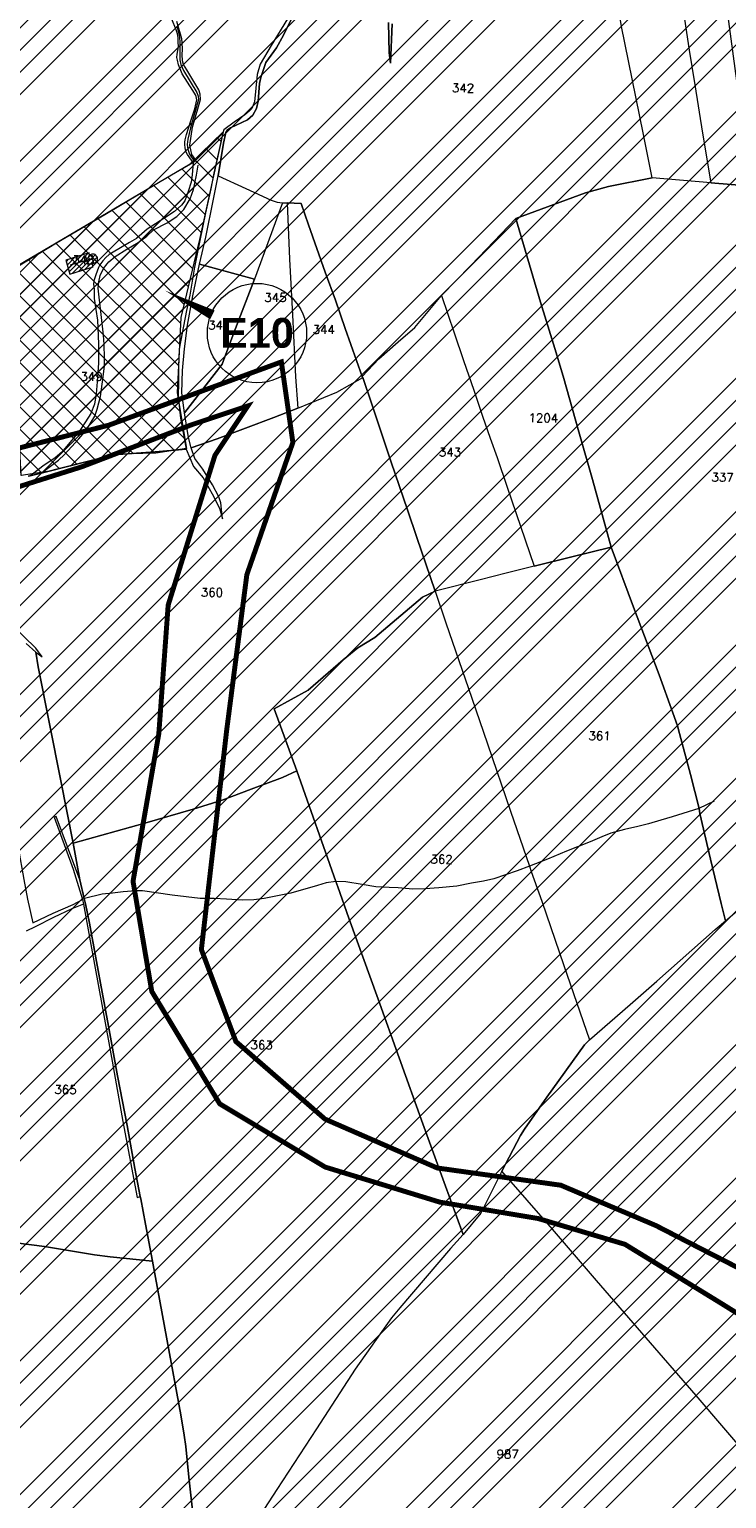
# Model space of a CAD drawing. Header units: metres. Extents: x 578835 to 593571, y 248557 to 255108.
# Tile 27 of 251: x 580982 to 581264, y 251329 to 251923. Entities that reach past the tile are written whole.
import ezdxf

# ---------------------------------------------------------------- set-up
doc = ezdxf.new("R2010")
doc.units = ezdxf.units.M
doc.linetypes.add('SOLID_LINE', pattern=[0])
for name, color, linetype, lineweight in [('Cad-BATIMENT_BATI_PRIVE12', 7, 'SOLID_LINE', 0), ('Cad-BATIMENT_BATI_PRIVE12_HACH', 7, 'SOLID_LINE', 0), ('Cad-HYDROGRAPHI_COURS_D_EAU28', 5, 'SOLID_LINE', 0), ('Cad-PARCELLAIRE_PARCELLE1', 250, 'SOLID_LINE', 0), ('Cad-PARCELLAIRE_PARCELLE1_', 250, 'SOLID_LINE', 0), ('Cad-RESEAU_ROUT_AXE_DE_VOIE26', 255, 'SOLID_LINE', 0), ('Cad-RESEAU_ROUT_LIMITE_DE_VOIE_P23', 8, 'SOLID_LINE', 0), ('Cad-TOPONYMIE_DETAIL_PARCELLAIR181', 7, 'SOLID_LINE', 0), ('Cad-TOPONYMIE_NUMERO_DE_PARCELL182', 250, 'SOLID_LINE', 0), ('ER', 192, 'Continuous', 18), ('PPRIF - contour', 10, 'Continuous', 9)]:
    doc.layers.add(name, color=color, linetype=linetype, lineweight=lineweight)
doc.styles.get("Standard").update_dxf_attribs({"font": 'arialbd_0.ttf', "height": 50})
doc.styles.add('TEXTSTYLE_45_11', font='txt.shx', dxfattribs={"oblique": 50})

msp = doc.modelspace()

# ---------------------------------------------------------------- hatches: boundary and pattern name
at = {"layer": 'Cad-BATIMENT_BATI_PRIVE12_HACH', "ltscale": 0.4}
h = msp.add_hatch(dxfattribs=at)
h.set_pattern_fill('ANSI31', color=256, scale=0.4, style=0)
h.paths.add_polyline_path([(581009.28, 251830.16), (581009.24, 251830.61), (581009.04, 251831.04), (581008.4, 251831.76), (581007.98, 251831.95), (581007.65, 251831.93), (581006.99, 251831.98), (581006.51, 251831.72), (581006.12, 251831.46), (581005.88, 251832.45), (580996.56, 251829.56), (580998.17, 251823.89), (581007.49, 251826.89), (581007.2, 251828.32), (581007.54, 251828.24), (581007.87, 251828.27), (581008.19, 251828.4), (581008.8, 251828.9), (581009.11, 251829.26), (581009.24, 251829.71)])
at = {"layer": 'ER', "ltscale": 0.4}
h = msp.add_hatch(dxfattribs=at)
h.set_pattern_fill('ANSI37', color=256, scale=2, style=0)
h.paths.add_polyline_path([(580974.58, 251825.85), (581046.75, 251868.46), (581060.12, 251881.34), (581050.57, 251837.91), (581042.93, 251806.42), (581041.5, 251775.87), (581045.32, 251753.44), (581032.9, 251751.53), (581017.14, 251751.06), (580990.87, 251744.38), (580978.45, 251742.47), (580975.58, 251796.39), (580971.62, 251824.14)])
at = {"layer": 'PPRIF - contour', "lineweight": 15}
h = msp.add_hatch(dxfattribs=at)
h.set_pattern_fill('ANSI34', color=30, scale=2, style=0)
h.paths.add_polyline_path([(583168.56, 249236.59), (583178.02, 249273.37), (583184.15, 249314.36), (583186.86, 249348.54), (583183.82, 249412.65), (583188.31, 249497.75), (583209.56, 249638.59), (583209.57, 249654.16), (583202.87, 249764.69), (583181.22, 249772.54), (583212.18, 249841.81), (583235.33, 249974.64), (583193.51, 249985.09), (583186.04, 250045.54), (583188.28, 250067.18), (583195.8, 250078.07), (583245.78, 250078.37), (583251.01, 250132.85), (583194.25, 250138.82), (583209.94, 250168.32), (583209.19, 250188.47), (583208.21, 250203.8), (583217.43, 250267.61), (583213.64, 250277.41), (583256.98, 250284.74), (583262.34, 250350.34), (583266.18, 250436.39), (583274.5, 250436.7), (583214.43, 250499.33), (583184.56, 250537.39), (583218.91, 250547.09), (583241.07, 250552.07), (583269.68, 250547.09), (583271.18, 250569.48), (583274.91, 250580.67), (583286.48, 250597.77), (583293.66, 250716.62), (583278.73, 250731.44), (583193.67, 250750.25), (583156.78, 250759.28), (583135.71, 250831.5), (583141.39, 250856.49), (583145.69, 250864.01), (583161.1, 250891.6), (583169.34, 250905.21), (583172.57, 250920.26), (583171.49, 250936.38), (583169.31, 250950.6), (583181.85, 251003.26), (583206.95, 251084.03), (583216.62, 251114.12), (583232.39, 251161.77), (583245.29, 251209.41), (583234.54, 251210.94), (583234.1, 251288.09), (583244.66, 251288.39), (583237.9, 251328.73), (583229.54, 251356.01), (583200.13, 251357.42), (583190.46, 251371.39), (583189.74, 251379.63), (583190.1, 251406.14), (583244.22, 251415.82), (583256.04, 251419.04), (583270.74, 251430.86), (583295.47, 251440.89), (583325.21, 251451.64), (583340.94, 251464.43), (583366, 251457.91), (583398.59, 251444.88), (583422.15, 251436.37), (583417.63, 251462.92), (583418.14, 251495.99), (583409.11, 251546.1), (583400.09, 251585.18), (583359.99, 251579.17), (583344.95, 251609.23), (583333.92, 251624.76), (583325.9, 251633.28), (583319.39, 251648.31), (583296.33, 251649.31), (583292.32, 251666.85), (583282.01, 251764.42), (583240.65, 251790.03), (583212.78, 251805.76), (583221.32, 251831.82), (583251.44, 251830.48), (583273.02, 251828.23), (583262.67, 251903.93), (583199.69, 251895.44), (583192.95, 251945.32), (583256.33, 251954.31), (583243.74, 252050.47), (583214.52, 252068.27), (583208.68, 252073.66), (583201.93, 252137.92), (583178.11, 252135.22), (583183.95, 252176.12), (583226.69, 252181.65), (583216.8, 252253.1), (583210.96, 252307.92), (583193.36, 252422.33), (583178.97, 252519.84), (583167.73, 252607.66), (583178.52, 252614.4), (583188.29, 252625.39), (583184.93, 252642.05), (583192.13, 252639.75), (583210.89, 252641.9), (583205.05, 252676.95), (583200.1, 252708.47), (583205.05, 252708.02), (583194.96, 252797.38), (583191.02, 252799.28), (583173.51, 252800.6), (583168.08, 252797.59), (583165.67, 252793.82), (583165.69, 252787.69), (583073.05, 252815.41), (583065.66, 252814.13), (583065.94, 252812.7), (583046.85, 252808.33), (583047.04, 252816.04), (582997.15, 252812.42), (582995.86, 252782.45), (582980.16, 252787.72), (582949.89, 252804.92), (582947.27, 252800.69), (582935.19, 252777.61), (582924.38, 252768.8), (582917.32, 252760.63), (582910.91, 252748.5), (582903.76, 252736.42), (582880, 252724.86), (582817.58, 252706.15), (582782.59, 252696.37), (582747.69, 252696.56), (582653.19, 252726.32), (582583.51, 252736.7), (582547.53, 252745.89), (582391.95, 252693.83), (582342.71, 252696.56), (582258, 252701.11), (582228.89, 252730.03), (582194.3, 252754.65), (582137.15, 252749.12), (582028.37, 252701.22), (581997.03, 252701.83), (581923.09, 252643.99), (581895.44, 252653.82), (581782.97, 252699.88), (581749.17, 252724.45), (581694.48, 252730.59), (581626.87, 252779.73), (581623.69, 252832.13), (581568.99, 252867.14), (581549.94, 252902.76), (581520.9, 252875.84), (581488.95, 252861.1), (581415.1, 252871.66), (581333.97, 252861.22), (581285.87, 252845.9), (581226.26, 252859.41), (581213.27, 252848.96), (581176.79, 252829.19), (581135.62, 252832.26), (581093.83, 252851.3), (581026.18, 252865.71), (580894.22, 252859.98), (580764.18, 252821.75), (580666.25, 252837.89), (580606.97, 252807.31), (580553.37, 252825.96), (580518.38, 252831.19), (580426.24, 252844.58), (580314.78, 252864.48), (580232.54, 252861.61), (580193.34, 252877.86), (579737.68, 252731.06), (579339.29, 252594.91), (579467.34, 252529.95), (579492.26, 252526.53), (579537.88, 252506.87), (579628.29, 252501.98), (579673.34, 252488.27), (579756.55, 252421.24), (579801.62, 252412.32), (579849.52, 252376.66), (579890.09, 252373.24), (579954.11, 252362.98), (580003.08, 252331.22), (580020.69, 252319.86), (580037.79, 252307.65), (580048.55, 252295.44), (580067.12, 252269.55), (580095.49, 252178.46), (580127.66, 252086.63), (580157.22, 252011.67), (580209.32, 251928.46), (580208.41, 251858.24), (580196.24, 251818.11), (580206.29, 251790.3), (580227.07, 251716.54), (580274.53, 251673.98), (580324.82, 251599.61), (580345.2, 251567.99), (580352.27, 251548.44), (580380.56, 251474.57), (580498.13, 251465.11), (580632.34, 251425.65), (580688.87, 251403.81), (580903, 251328.66), (581057.22, 251304.45), (581128.89, 251277.45), (581306.24, 251176.53), (581363.6, 251156.15), (581418.4, 251079.72), (581465.72, 250967.17), (581546.02, 250830.88), (581604.72, 250760.44), (581621.29, 250710.76), (581635.31, 250677.64), (581677.37, 250643.25), (581761.5, 250538.8), (581878.03, 250481.58), (581978.36, 250416.05), (582083.64, 250336.15), (582132.06, 250252.96), (582193.12, 250147.32), (582211.34, 250118.18), (582217.79, 250080.35), (582244.22, 249930.09), (582252.92, 249788.8), (582279.87, 249720.73), (582264.14, 249693.23), (582229.1, 249576.98), (582243.69, 249504.21), (582236.53, 249458.37), (582233.12, 249417.21), (582207.89, 249404.14), (582210.7, 249314.66), (582282.52, 249136.36), (582365.79, 249069.63), (582329.51, 248868.66), (582370.33, 248802.93), (582389.99, 248830.88), (582435.35, 248829.37), (582475.81, 248930.64), (582488.18, 248933.83), (582505.04, 248934.94), (582536.56, 248931.03), (582545.58, 248873.46), (582547.73, 248837.81), (582559.27, 248733.3), (582660.26, 248731.96), (582707.75, 248722.61), (582711.09, 248844.25), (582713.77, 248853.61), (582730.11, 248933.31), (582770.57, 249048.63), (582781.22, 249070.77), (582782.86, 249074.05), (582786.69, 249073.51), (582794.34, 249066.4), (582795.98, 249060.39), (582802, 249037.44), (582837.54, 249029.24), (582847.92, 249019.4), (582859.41, 249022.68), (582870.89, 249021.59), (582882.91, 249029.79), (582897.68, 249024.87), (582894.41, 249004.61), (582898.78, 248991.5), (582903.16, 248984.94), (582914.71, 248986.01), (582980.86, 249040.12), (583036.72, 249107.47), (583089.79, 249152.85), (583096.96, 249144.66), (583169.29, 249123.72), (583150.9, 249178.85), (583158.77, 249200.15)])

# ---------------------------------------------------------------- linework, layer by layer
at = {"layer": 'Cad-BATIMENT_BATI_PRIVE12'}
msp.add_lwpolyline([(581009.28, 251830.16), (581009.24, 251830.61), (581009.04, 251831.04), (581008.4, 251831.76), (581007.98, 251831.95), (581007.65, 251831.93), (581006.99, 251831.98), (581006.51, 251831.72), (581006.12, 251831.46), (581005.88, 251832.45), (580996.56, 251829.56), (580998.17, 251823.89), (581007.49, 251826.89), (581007.2, 251828.32), (581007.54, 251828.24), (581007.87, 251828.27), (581008.19, 251828.4), (581008.8, 251828.9), (581009.11, 251829.26), (581009.24, 251829.71), (581009.28, 251830.16), (581009.28, 251830.16)], close=True, dxfattribs=at)
at = {"layer": 'Cad-HYDROGRAPHI_COURS_D_EAU28'}
for points in [[(581086.13, 251927.06), (581079.52, 251916.26), (581075.12, 251908.76), (581073.81, 251904.64), (581072.84, 251893.52), (581071.75, 251890.87), (581070.68, 251889.77), (581068.83, 251888.29), (581064.54, 251885.36), (581060.35, 251882.22), (581059.97, 251880.86), (581056.36, 251864.73), (581055.08, 251858.38), (581052.99, 251848.73), (581050.51, 251836.82), (581048.56, 251826.74), (581046.69, 251815.44), (581045.31, 251809.2), (581042.31, 251793.68), (581042.04, 251786.07), (581041.99, 251779.72), (581041.97, 251775.03), (581042.45, 251769.27), (581042.91, 251765.64), (581045.18, 251753.12), (581048.16, 251746.12), (581052, 251741.53), (581055.68, 251735.04), (581058.63, 251729.27), (581059.81, 251725.02), (581059.19, 251731.43), (581058.32, 251733.92), (581055.86, 251738.73), (581051.95, 251745.09), (581048.71, 251749.4), (581047.2, 251753.62), (581046.03, 251757.86), (581045.14, 251763.59), (581044.46, 251767.77), (581043.45, 251775.94), (581043.62, 251784.97), (581044.46, 251793.63), (581045.64, 251803.2), (581047.87, 251815.09), (581050.6, 251827.91), (581053.07, 251838.82), (581056.24, 251854.24), (581058.1, 251863.65), (581060.31, 251876.76), (581061.18, 251881.18), (581061.83, 251882.24), (581063.08, 251883.01), (581069.9, 251886.25), (581072.05, 251888.21), (581073.64, 251890.79), (581074.29, 251893.86), (581074.78, 251900.93), (581075.33, 251903.31), (581077.3, 251909.38), (581081.67, 251915.31), (581084.54, 251920.46), (581087.78, 251927.08)], [(581126.98, 251925.55), (581127.25, 251913.31), (581127.76, 251909.12), (581128.5, 251925)], [(580980.5, 251674.62), (580984.32, 251671.15), (580986.95, 251669.25), (580984.36, 251672.71), (580974.77, 251681.95)]]:
    msp.add_lwpolyline(points, dxfattribs=at)
msp.add_lwpolyline([(581025.39, 251450.63), (581026.51, 251451.06), (581024.42, 251462.36), (581021.24, 251479.82), (581017.34, 251499.9), (581013.71, 251519.88), (581011.15, 251533.71), (581008.9, 251546.01), (581006.04, 251561.6), (581004.48, 251569.38), (581003.97, 251571.57), (581002.19, 251579.12), (580992.65, 251604.63), (580991.85, 251604.34), (580993.8, 251598.82), (580999.53, 251583.35), (581003.19, 251571.06), (581003.59, 251569.2), (581006.59, 251552.95), (581011.36, 251527.15), (581015.21, 251505.74), (581019.54, 251481.35), (581025.39, 251450.63), (581025.39, 251450.63)], close=True, dxfattribs=at)
at = {"layer": 'Cad-PARCELLAIRE_PARCELLE1'}
for points in [[(581213.3, 251962.82), (581204.07, 252010.54), (581209.43, 252006.52), (581218.79, 252000.06), (581220.85, 251999.11), (581224.1, 251998.5), (581226.38, 251998.9), (581229.41, 251999.27), (581233.24, 251998.69), (581234.85, 251998.16), (581241.73, 251955.15), (581246.27, 251929.21), (581246.62, 251926.91), (581248.49, 251914.47), (581250.81, 251900.39), (581253.92, 251880.81), (581257.23, 251860.8), (581233.56, 251862.84), (581229.91, 251881.04), (581221.14, 251924.01), (581220.69, 251926.53), (581213.3, 251962.82), (581213.3, 251962.82)], [(581256.21, 251983.1), (581250.57, 251987.53), (581244.82, 251992.3), (581234.85, 251998.16), (581241.73, 251955.15), (581246.27, 251929.21), (581246.62, 251926.91), (581248.49, 251914.47), (581250.81, 251900.39), (581253.92, 251880.81), (581257.23, 251860.8), (581273.67, 251859.38), (581270.88, 251879.99), (581267.82, 251902.03), (581264.1, 251928.92), (581263.83, 251931.12), (581261.38, 251947.64), (581258.59, 251965.46), (581257.13, 251975.04), (581256.24, 251980.76), (581256.21, 251983.1), (581256.21, 251983.1)], [(581044.46, 251767.77), (581059.64, 251787.53), (581060.72, 251790.41), (581065.13, 251801.92), (581072.78, 251821.84), (581050.6, 251827.91), (581053.07, 251838.82), (581056.24, 251854.24), (581058.1, 251863.65), (581069.24, 251858.44), (581079.52, 251853.84), (581081.98, 251853.03), (581084.14, 251852.77), (581085.96, 251852.69), (581086.94, 251829.92), (581088.08, 251807.39), (581089.32, 251782.42), (581090.3, 251769.68), (581080.56, 251765.97), (581057.62, 251757.27), (581047.2, 251753.62), (581046.03, 251757.86), (581045.14, 251763.59), (581044.46, 251767.77), (581044.46, 251767.77)], [(581116.35, 251782.54), (581109.46, 251801.92), (581105.47, 251813.3), (581101.4, 251824.66), (581094.61, 251843.83), (581091.67, 251852.39), (581085.96, 251852.69), (581086.94, 251829.92), (581088.08, 251807.39), (581089.32, 251782.42), (581090.3, 251769.68), (581106.08, 251776.12), (581116.55, 251782.11), (581116.35, 251782.54), (581116.35, 251782.54)], [(581148.41, 251815.31), (581153.55, 251800.13), (581157.28, 251788.95), (581161.41, 251776.92), (581164.92, 251766.52), (581168.04, 251757.64), (581170.84, 251749.74), (581174.88, 251737.81), (581185.86, 251705.84), (581201.13, 251709.56), (581216.96, 251713.55), (581209.41, 251740.9), (581203.85, 251760.17), (581197.54, 251782.61), (581194.22, 251793.8), (581188.46, 251812.51), (581178.4, 251846.33), (581169.6, 251837.13), (581160.27, 251827.43), (581148.41, 251815.31), (581148.41, 251815.31)], [(580998.17, 251823.89), (581007.49, 251826.89), (581007.2, 251828.32), (581007.54, 251828.24), (581007.87, 251828.27), (581008.19, 251828.4), (581008.8, 251828.9), (581009.11, 251829.26), (581009.24, 251829.71), (581009.28, 251830.16), (581009.24, 251830.61), (581009.04, 251831.04), (581008.4, 251831.76), (581007.98, 251831.95), (581007.65, 251831.93), (581006.99, 251831.98), (581006.51, 251831.72), (581006.12, 251831.46), (581005.88, 251832.45), (580996.56, 251829.56), (580998.17, 251823.89), (580998.17, 251823.89)], [(581044.46, 251767.77), (581043.45, 251775.94), (581043.62, 251784.97), (581044.46, 251793.63), (581045.64, 251803.2), (581047.87, 251815.09), (581050.6, 251827.91), (581072.78, 251821.84), (581065.13, 251801.92), (581060.72, 251790.41), (581059.64, 251787.53), (581044.46, 251767.77), (581044.46, 251767.77)], [(581116.55, 251782.11), (581116.35, 251782.54), (581123.1, 251789.69), (581130.93, 251796.57), (581137.62, 251802.37), (581148.41, 251815.31), (581153.55, 251800.13), (581157.28, 251788.95), (581161.41, 251776.92), (581164.92, 251766.52), (581168.04, 251757.64), (581170.84, 251749.74), (581174.88, 251737.81), (581185.86, 251705.84), (581174.47, 251703), (581163.98, 251700.34), (581145.82, 251695.71), (581138.42, 251717.39), (581134.68, 251728.56), (581128.06, 251747.85), (581120.17, 251771.28), (581116.55, 251782.11), (581116.55, 251782.11)], [(581263.23, 251562.46), (581261.48, 251569.55), (581257.2, 251587.37), (581252.86, 251605.84), (581252.52, 251607.94), (581249.08, 251621.58), (581244.65, 251638.27), (581243.81, 251641.32), (581241.89, 251646.51), (581236.34, 251661.88), (581225.97, 251689.33), (581216.96, 251713.55), (581201.13, 251709.56), (581185.86, 251705.84), (581174.47, 251703), (581163.98, 251700.34), (581145.82, 251695.71), (581150.1, 251682.92), (581160.63, 251652.47), (581166.94, 251634.04), (581176.29, 251606.84), (581183.99, 251584.63), (581184.66, 251582.45), (581188.95, 251570.44), (581197.79, 251544.43), (581208.28, 251514.42), (581224.73, 251528.71), (581235.41, 251538.07), (581258.98, 251558.98), (581263.23, 251562.46), (581263.23, 251562.46)], [(581208.28, 251514.42), (581206.14, 251512.35), (581191, 251491.25), (581181.94, 251478.34), (581180.33, 251475.76), (581172.8, 251461.31), (581164.32, 251444.33), (581157.11, 251435.71), (581149.44, 251456.7), (581140.8, 251480.39), (581131.23, 251507.13), (581122.84, 251530.84), (581110.96, 251563.62), (581106.45, 251576.18), (581105.7, 251578.35), (581089.87, 251623.07), (581080.78, 251648.17), (581094.5, 251655.67), (581108.64, 251667.99), (581114.5, 251672.83), (581121.41, 251676.97), (581140.67, 251693.28), (581145.82, 251695.71), (581150.1, 251682.92), (581160.63, 251652.47), (581166.94, 251634.04), (581176.29, 251606.84), (581183.99, 251584.63), (581184.66, 251582.45), (581188.95, 251570.44), (581197.79, 251544.43), (581208.28, 251514.42), (581208.28, 251514.42)]]:
    msp.add_lwpolyline(points, close=True, dxfattribs=at)
for points in [[(580971.8, 251823.93), (580992.68, 251836.48), (581012.25, 251848.03), (581034, 251860.98), (581048, 251869.05), (581046.61, 251870.94), (581045.68, 251872.2), (581045.19, 251873.16), (581044.87, 251874.14), (581044.7, 251875.02), (581044.61, 251876.13), (581044.6, 251877.24), (581044.7, 251878.14), (581045.34, 251880.31), (581047.1, 251885.81), (581048.6, 251890.72), (581049.53, 251894.37), (581049.25, 251895.69), (581048.87, 251896.43), (581047.81, 251898.13), (581043.47, 251904.79), (581042.94, 251906.2), (581042.09, 251908.47), (581041.6, 251910.43), (581041.43, 251911.42), (581041.57, 251912.77), (581042.06, 251915.82), (581041.98, 251917.81), (581041.91, 251919.6), (581041.62, 251921.02), (581041.17, 251922.66), (581039.32, 251926.96)], [(581086.13, 251927.06), (581079.52, 251916.26), (581075.12, 251908.76), (581073.81, 251904.64), (581072.84, 251893.52), (581071.75, 251890.87), (581070.68, 251889.77), (581068.83, 251888.29), (581064.54, 251885.36), (581060.35, 251882.22), (581059.97, 251880.86), (581049.01, 251869.92), (581047.41, 251872.23), (581046.61, 251875.96), (581047.65, 251883.29), (581050.09, 251891.63), (581050.92, 251894.49), (581050.82, 251896.59), (581050.27, 251898.33), (581045.47, 251906.52), (581044.14, 251908.63), (581043.69, 251910.05), (581043.57, 251912.6), (581043.72, 251914.62), (581043.57, 251917.5), (581043.44, 251919.05), (581041.38, 251926.02)], [(581087.78, 251927.08), (581084.54, 251920.46), (581081.67, 251915.31), (581077.3, 251909.38), (581075.33, 251903.31), (581074.78, 251900.93), (581074.29, 251893.86), (581073.64, 251890.79), (581072.05, 251888.21), (581069.9, 251886.25), (581063.08, 251883.01), (581061.83, 251882.24), (581061.18, 251881.18), (581060.31, 251876.76), (581058.1, 251863.65), (581069.24, 251858.44), (581079.52, 251853.84), (581081.98, 251853.03), (581084.14, 251852.77), (581085.96, 251852.69), (581091.67, 251852.39), (581094.61, 251843.83), (581101.4, 251824.66), (581105.47, 251813.3), (581109.46, 251801.92), (581116.35, 251782.54), (581123.1, 251789.69), (581130.93, 251796.57), (581137.62, 251802.37), (581148.41, 251815.31), (581160.27, 251827.43), (581169.6, 251837.13), (581178.4, 251846.33), (581191.19, 251851.07), (581206.54, 251856.8), (581215.97, 251859.37), (581233.56, 251862.84), (581233.56, 251862.84), (581233.56, 251862.84), (581229.91, 251881.04), (581221.14, 251924.01)], [(581128.5, 251925), (581127.76, 251909.12), (581127.25, 251913.31), (581126.98, 251925.55)], [(580971.8, 251823.93), (580992.68, 251836.48), (581012.25, 251848.03), (581034, 251860.98), (581048, 251869.05), (581049.01, 251869.92), (581059.97, 251880.86), (581059.97, 251880.86), (581059.97, 251880.86), (581056.36, 251864.73), (581055.08, 251858.38), (581052.99, 251848.73), (581050.51, 251836.82), (581048.56, 251826.74), (581046.69, 251815.44), (581045.31, 251809.2), (581042.31, 251793.68), (581042.04, 251786.07), (581041.99, 251779.72), (581041.97, 251775.03), (581042.45, 251769.27), (581042.91, 251765.64), (581045.18, 251753.12), (581032.58, 251752.06), (581015.79, 251750.79), (580986.57, 251743.46), (580982.13, 251742.3), (580981.22, 251742.23)], [(581273.67, 251859.38), (581257.23, 251860.8), (581233.56, 251862.84), (581215.97, 251859.37), (581206.54, 251856.8), (581191.19, 251851.07), (581178.4, 251846.33), (581188.46, 251812.51), (581194.22, 251793.8), (581197.54, 251782.61), (581203.85, 251760.17), (581209.41, 251740.9), (581216.96, 251713.55), (581225.97, 251689.33), (581236.34, 251661.88), (581241.89, 251646.51), (581243.81, 251641.32), (581244.65, 251638.27), (581249.08, 251621.58), (581252.52, 251607.94), (581252.86, 251605.84), (581257.2, 251587.37), (581261.48, 251569.55), (581263.23, 251562.46), (581267.91, 251566.53)], [(580981.22, 251742.23), (580982.13, 251742.3), (580986.57, 251743.46), (581015.79, 251750.79), (581032.58, 251752.06), (581045.18, 251753.12), (581048.16, 251746.12), (581052, 251741.53), (581055.68, 251735.04), (581058.63, 251729.27), (581059.81, 251725.02), (581059.19, 251731.43), (581058.32, 251733.92), (581055.86, 251738.73), (581051.95, 251745.09), (581048.71, 251749.4), (581047.2, 251753.62), (581057.62, 251757.27), (581080.56, 251765.97), (581090.3, 251769.68), (581106.08, 251776.12), (581116.55, 251782.11), (581120.17, 251771.28), (581128.06, 251747.85), (581134.68, 251728.56), (581138.42, 251717.39), (581145.82, 251695.71), (581140.67, 251693.28), (581121.41, 251676.97), (581114.5, 251672.83), (581108.64, 251667.99), (581094.5, 251655.67), (581080.78, 251648.17), (581089.87, 251623.07), (581084.15, 251620.48), (581071.44, 251615.74), (581059.77, 251611.32), (581048.04, 251607.67), (581028.48, 251602.03), (580999.48, 251593.94), (580994.5, 251619.05), (580985.32, 251665.22), (580984.32, 251671.15), (580984.32, 251671.15), (580984.32, 251671.15), (580986.95, 251669.25), (580984.36, 251672.71), (580974.77, 251681.95)], [(580980.5, 251674.62), (580984.32, 251671.15), (580985.32, 251665.22), (580994.5, 251619.05), (580999.48, 251593.94), (581002.19, 251579.12), (581003.97, 251571.57), (581004.48, 251569.38), (581006.04, 251561.6), (581008.9, 251546.01), (581011.15, 251533.71), (581013.71, 251519.88), (581017.34, 251499.9), (581021.24, 251479.82), (581024.42, 251462.36), (581026.51, 251451.06), (581026.76, 251450.07), (581028.67, 251439.86), (581031.48, 251424.94), (581014.44, 251426.65), (581008.11, 251427.45), (580987.87, 251430.9), (580976.22, 251432.28)], [(581048.24, 251319.44), (581046.24, 251337.55), (581045.03, 251350.04), (581044.34, 251354.56), (581042.99, 251362.8), (581037.45, 251392.78), (581031.48, 251424.94), (581031.48, 251424.94), (581031.48, 251424.94), (581028.67, 251439.86), (581026.76, 251450.07), (581026.51, 251451.06), (581024.42, 251462.36), (581021.24, 251479.82), (581017.34, 251499.9), (581013.71, 251519.88), (581011.15, 251533.71), (581008.9, 251546.01), (581006.04, 251561.6), (581004.48, 251569.38), (581003.97, 251571.57), (581002.19, 251579.12), (580999.48, 251593.94), (581028.48, 251602.03), (581048.04, 251607.67), (581059.77, 251611.32), (581071.44, 251615.74), (581084.15, 251620.48), (581089.87, 251623.07), (581105.7, 251578.35), (581106.45, 251576.18), (581110.96, 251563.62), (581122.84, 251530.84), (581131.23, 251507.13), (581140.8, 251480.39), (581149.44, 251456.7), (581157.11, 251435.71), (581151.99, 251430.05), (581131.48, 251406.05), (581128.11, 251401.97), (581113.42, 251381.25), (581097.87, 251357.1), (581081.85, 251332.59), (581063.06, 251303.83)], [(581283.26, 251333.27), (581251.38, 251370.64), (581229.42, 251395.91), (581211.01, 251417.12), (581193.22, 251437.81), (581172.8, 251461.31), (581180.33, 251475.76), (581181.94, 251478.34), (581191, 251491.25), (581206.14, 251512.35), (581208.28, 251514.42), (581224.73, 251528.71), (581235.41, 251538.07), (581258.98, 251558.98), (581263.23, 251562.46), (581267.91, 251566.53)], [(581266.84, 251320.65), (581283.26, 251333.27), (581251.38, 251370.64), (581229.42, 251395.91), (581211.01, 251417.12), (581193.22, 251437.81), (581172.8, 251461.31), (581164.32, 251444.33), (581157.11, 251435.71), (581157.11, 251435.71), (581157.11, 251435.71), (581151.99, 251430.05), (581131.48, 251406.05), (581128.11, 251401.97), (581113.42, 251381.25), (581097.87, 251357.1), (581081.85, 251332.59), (581063.06, 251303.83)], [(580897.02, 251325.94), (580867.01, 251335.93), (580867.01, 251335.93), (580867.01, 251335.93), (580865.94, 251351.67), (580864.35, 251381.85), (580862.47, 251411.35), (580860.89, 251443.32), (580875.82, 251445.12), (580900.2, 251445.36), (580932.82, 251437.7), (580955.89, 251433.93), (580963.63, 251433.02), (580976.22, 251432.28), (580987.87, 251430.9), (581008.11, 251427.45), (581014.44, 251426.65), (581031.48, 251424.94), (581037.45, 251392.78), (581042.99, 251362.8), (581044.34, 251354.56), (581045.03, 251350.04), (581046.24, 251337.55), (581048.24, 251319.44)]]:
    msp.add_lwpolyline(points, dxfattribs=at)
at = {"layer": 'Cad-PARCELLAIRE_PARCELLE1_'}
msp.add_lwpolyline([(580998.17, 251823.89), (581007.49, 251826.89), (581007.2, 251828.32), (581007.54, 251828.24), (581007.87, 251828.27), (581008.19, 251828.4), (581008.8, 251828.9), (581009.11, 251829.26), (581009.24, 251829.71), (581009.28, 251830.16), (581009.24, 251830.61), (581009.04, 251831.04), (581008.4, 251831.76), (581007.98, 251831.95), (581007.65, 251831.93), (581006.99, 251831.98), (581006.51, 251831.72), (581006.12, 251831.46), (581005.88, 251832.45), (580996.56, 251829.56), (580998.17, 251823.89), (580998.17, 251823.89)], close=True, dxfattribs=at)
at = {"layer": 'Cad-RESEAU_ROUT_AXE_DE_VOIE26'}
msp.add_lwpolyline([(581041.36, 251924.22), (581042.29, 251920.62), (581042.6, 251917.91), (581042.53, 251913.43), (581042.6, 251910.55), (581043, 251908.64), (581044.09, 251906.16), (581049.5, 251897.29), (581050.06, 251895.8), (581050.11, 251894.44), (581046.89, 251883.02), (581045.76, 251878.4), (581045.53, 251876.26), (581045.79, 251874.39), (581046.49, 251872.43), (581048.49, 251869.47)], dxfattribs=at)
at = {"layer": 'Cad-RESEAU_ROUT_LIMITE_DE_VOIE_P23'}
msp.add_line((581084.11, 251852.77), (581072.78, 251821.83), dxfattribs=at)
for points in [[(581047.99, 251868.99), (581047.63, 251864.07), (581047.17, 251861), (581045.98, 251857.26), (581044.55, 251853.47), (581043.28, 251851.76), (581040.45, 251849.17), (581036.58, 251846.69), (581032.76, 251844.24), (581029.45, 251842.05), (581025.13, 251838.35), (581022.18, 251836.63), (581017.95, 251834.12), (581014.08, 251831.8), (581012.62, 251830.57), (581011.43, 251829.22), (581010.3, 251827.71), (581009.68, 251826.58), (581008.58, 251823.65), (581007.8, 251821.2), (581007.62, 251819.81), (581007.9, 251817.75), (581007.92, 251814.05), (581008.67, 251809.55), (581009.26, 251805.29), (581009.6, 251799.12), (581009.74, 251795.48), (581009.76, 251788.1), (581009.23, 251780.34), (581008.72, 251775.46), (581008.03, 251771.3), (581006.64, 251767.51), (581004.45, 251764.21), (581001.83, 251760.3), (580998.17, 251755.85), (580994.82, 251751.92), (580992.19, 251749.68), (580987.16, 251746.23)], [(580986.59, 251743.5), (580993.6, 251748.74), (580995.94, 251750.94), (581001.76, 251757.25), (581004.86, 251761.02), (581008.25, 251766.41), (581009.23, 251769.29), (581010.46, 251774.47), (581011.55, 251782.42), (581012.11, 251786.85), (581012.08, 251790.12), (581011.98, 251795.41), (581011.71, 251799.18), (581010.79, 251807.6), (581009.96, 251814.64), (581009.54, 251818.26), (581009.83, 251820.79), (581010.44, 251823.38), (581011.76, 251826.15), (581013.18, 251828.11), (581013.91, 251828.81), (581016.5, 251830.96), (581021.22, 251833.97), (581025.76, 251836.73), (581029.2, 251839.2), (581031.98, 251841.81), (581037.41, 251844.61), (581041.37, 251847.17), (581044.21, 251850), (581046.83, 251854.27), (581048.07, 251858.09), (581049.3, 251863.86), (581050.03, 251867.97)], [(580987.16, 251746.23), (580983.51, 251743.4), (580982.11, 251742.35)], [(580960.84, 251639.56), (580965.99, 251628.8), (580967.98, 251624.16), (580969.01, 251621.29), (580971.35, 251613.85), (580973.96, 251605.38), (580977.19, 251592.11), (580979.55, 251579.26), (580981.01, 251571.2), (580983.11, 251561.74), (580991.37, 251565.64), (580999.49, 251569.13), (581003.19, 251571.05)], [(581258.56, 251610.8), (581252.49, 251607.89), (581241.69, 251604.51), (581237.08, 251603.18), (581232.1, 251601.75), (581227.79, 251600.62), (581222.33, 251599.38), (581216.81, 251597.86), (581213.15, 251596.4), (581208.49, 251594.39), (581198.92, 251590.68), (581191.26, 251587.47), (581184, 251584.62), (581178.94, 251582.63), (581169.59, 251579.4), (581165.4, 251578.54), (581160.53, 251577.66), (581154.6, 251576.51), (581147.34, 251575.8), (581141.84, 251575.39), (581136.73, 251575.35), (581130.89, 251575.8), (581127.27, 251575.97), (581121.86, 251576.2), (581116.25, 251577.18), (581109.67, 251578.23), (581105.71, 251578.39), (581101.75, 251577.89), (581098.23, 251576.82), (581087.53, 251573.71), (581076.69, 251571.5), (581072.52, 251571.01), (581067.94, 251570.88), (581061.44, 251571.18), (581056.53, 251571.49), (581050.76, 251571.54), (581039.52, 251572.84), (581027.44, 251574.55), (581024.82, 251574.56), (581019.62, 251574.16), (581015.4, 251573.72), (581011.22, 251573.3), (581004.01, 251571.52)], [(581003.64, 251569.16), (580998.97, 251567.38), (580991.45, 251563.9), (580984.06, 251560.08), (580980.51, 251558.28)]]:
    msp.add_lwpolyline(points, dxfattribs=at)
at = {"layer": 'Cad-RESEAU_ROUT_LIMITE_DE_VOIE_P23', "ltscale": 0.4, "const_width": 2}
for points in [[(581426.96, 251325.05), (581397.9, 251348.28), (581328, 251387.07), (581275.68, 251418.44), (581234.99, 251439.35), (581196.62, 251455.62), (581146.63, 251462.59), (581101.29, 251482.34), (581065.25, 251513.71), (581051.3, 251550.89), (581061.55, 251639.68), (581069.69, 251702.42), (581088.29, 251755.86), (581083.64, 251788.4), (581013.88, 251762.84), (580949.94, 251746.57)], [(580949.94, 251746.57), (580958.26, 251731.9), (581002.84, 251745.98), (581047.35, 251763.01), (581070.08, 251770.59), (581056.82, 251750.71), (581037.88, 251690.13), (581034.09, 251638.07), (581023.67, 251578.44), (581031.25, 251533.95), (581058.72, 251488.52), (581101.34, 251462.96), (581147.75, 251448.77), (581187.52, 251442.14), (581222.57, 251431.73), (581260.63, 251408.39), (581295.68, 251386.62), (581348.72, 251359.17), (581387.55, 251338.34), (581411.23, 251313.73)]]:
    msp.add_lwpolyline(points, dxfattribs=at)
at = {"layer": 'Cad-TOPONYMIE_DETAIL_PARCELLAIR181'}
for points in [[(581007.78, 251830.37), (580998.21, 251827.46), (580998.21, 251827.46)], [(581005.65, 251827.19), (581004.39, 251831.43), (581004.39, 251831.43)]]:
    msp.add_lwpolyline(points, dxfattribs=at)
at = {"layer": 'ER', "ltscale": 0.4}
msp.add_lwpolyline([(580974.58, 251825.85), (581046.75, 251868.46), (581060.12, 251881.34), (581050.57, 251837.91), (581042.93, 251806.42), (581041.5, 251775.87), (581045.32, 251753.44), (581032.9, 251751.53), (581017.14, 251751.06), (580990.87, 251744.38), (580978.45, 251742.47), (580975.58, 251796.39), (580971.62, 251824.14)], close=True, dxfattribs=at)
msp.add_lwpolyline([(581036.57, 251817.26, 0, 4, 0), (581055.75, 251807.42, 6, 6, 0)], format="xyseb", dxfattribs=at)
msp.add_circle((581073.79, 251800.06), 20.08, dxfattribs=at)

# ---------------------------------------------------------------- texts
at = {"layer": 'Cad-TOPONYMIE_NUMERO_DE_PARCELL182', "style": 'TEXTSTYLE_45_11'}
for s, p in [('342', (581152.6, 251897.41)), ('348', (580999.07, 251827.98)), ('345', (581076.75, 251812.7)), ('347', (581054.02, 251801.55)), ('344', (581096.29, 251799.77)), ('349', (581002.38, 251780.77)), ('1204', (581183.58, 251764.06)), ('343', (581147.31, 251750.23)), ('337', (581257.54, 251740.05)), ('360', (581051.09, 251693.53)), ('361', (581207.78, 251635.54)), ('362', (581143.92, 251585.65)), ('363', (581071.14, 251510.6)), ('365', (580991.87, 251492.54)), ('987', (581170.66, 251345.21))]:
    msp.add_text(s, height=3.491, rotation=359.58868, dxfattribs=at).set_placement(p)
at = {"layer": 'ER', "ltscale": 0.4, "insert": (581073.79, 251800.06), "char_height": 12, "width": 16.8329, "attachment_point": 5}
msp.add_mtext('E10', dxfattribs=at)

doc.saveas('drawing.dxf')
